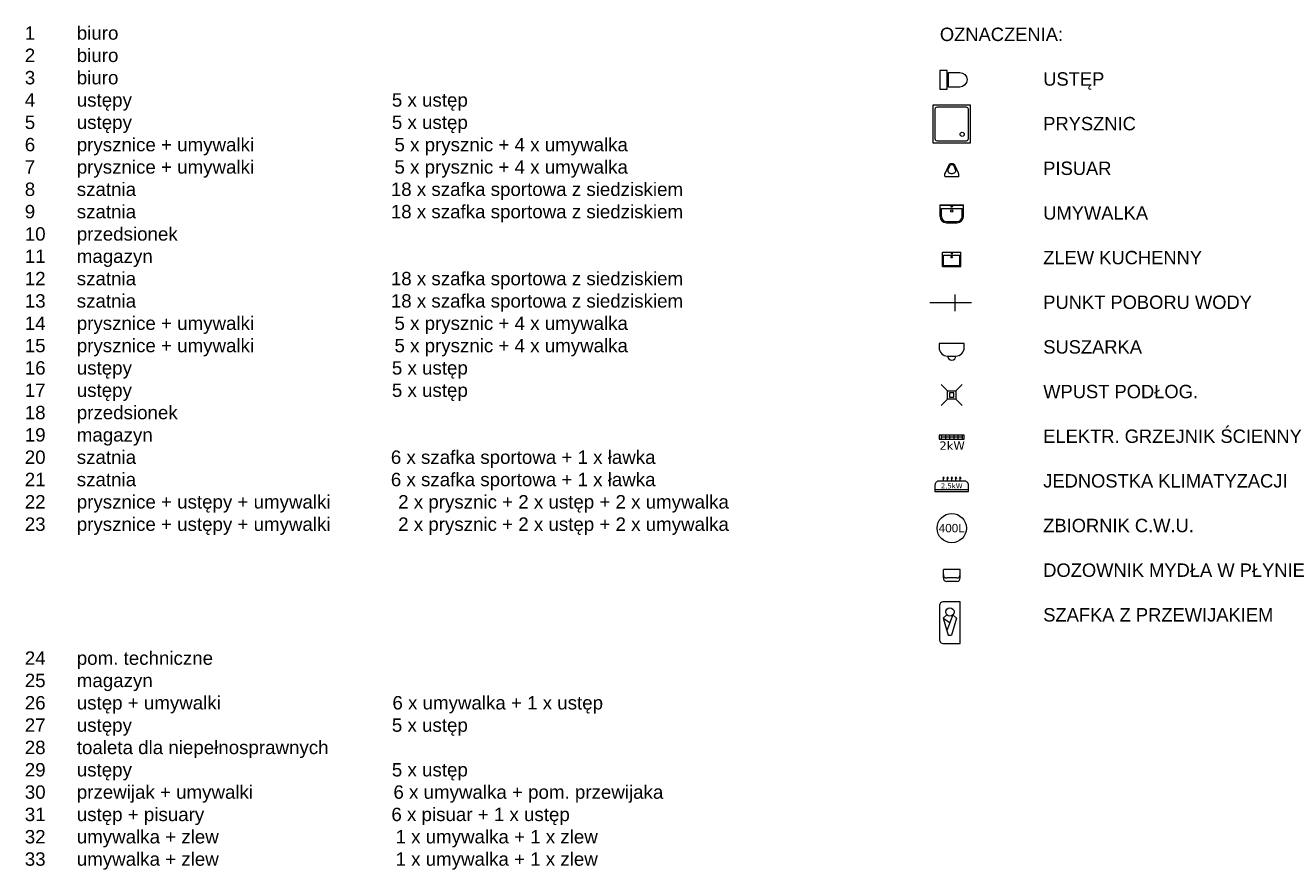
# Model space of a CAD drawing. Header units: millimetres. Extents: x 1962 to 3194, y -795 to -219.
# Tile 201 of 256: x 2587 to 2662, y -574 to -524. Entities that reach past the tile are written whole.
import ezdxf

# ---------------------------------------------------------------- set-up
doc = ezdxf.new("R2010")
doc.units = ezdxf.units.MM
doc.layers.get('0').update_dxf_attribs({"lineweight": 5})
for name, color, linetype, lineweight in [('A_obiekty kontenery elewacja', 62, 'Continuous', 9), ('A_wyposażenie armatura sanitarna', 132, 'Continuous', 9), ('A_wyposażenie grzejniki elektr.', 22, 'Continuous', 9), ('A_wyposażenie wentylacja i klimatyzacja', 95, 'Continuous', 9), ('A_wyposażenie zbiorniki', 77, 'Continuous', 9)]:
    doc.layers.add(name, color=color, linetype=linetype, lineweight=lineweight)
doc.styles.get("Standard").update_dxf_attribs({"font": 'arial.ttf'})
doc.styles.add('wymiary pzt', font='txt')

# ---------------------------------------------------------------- blocks, each defined once
blk = doc.blocks.new('zw$7565')
at = {"layer": 'A_wyposażenie grzejniki elektr.'}
for p, q in [((0, 0.25), (0.1, 0.25)), ((0, 0.15), (0.1, 0.15)), ((0, 0.05), (0.1, 0.05)), ((0.05, 0.25), (0.05, -0.25)), ((0, -0.05), (0.1, -0.05)), ((0, -0.15), (0.1, -0.15)), ((0, -0.25), (0.1, -0.25))]:
    blk.add_line(p, q, dxfattribs=at)
blk.add_lwpolyline([(0, -0.3), (0.1, -0.3), (0.1, 0.3), (0, 0.3)], close=True, dxfattribs=at)
at = {"layer": 'A_wyposażenie grzejniki elektr.', "insert": (0.251, 0.01), "char_height": 0.2, "width": 0.87223, "attachment_point": 5, "rotation": 90, "style": 'wymiary pzt'}
blk.add_mtext('{\\fVerdana|b0|i0|c238|p34;2kW}', dxfattribs=at)
blk = doc.blocks.new('zw$496D')
at = {"layer": 'A_wyposażenie armatura sanitarna'}
blk.add_lwpolyline([(0, -0.9), (0.9, -0.9), (0.9, 0), (0, 0)], close=True, dxfattribs=at)
blk.add_lwpolyline([(0.1, -0.85), (0.8, -0.85, 0.414214), (0.85, -0.8), (0.85, -0.1, 0.414214), (0.8, -0.05), (0.1, -0.05, 0.414214), (0.05, -0.1), (0.05, -0.8, 0.414214)], format="xyb", close=True, dxfattribs=at)
blk.add_circle((0.2, -0.2), 0.05, dxfattribs=at)
blk = doc.blocks.new('zw$6F2B')
at = {"layer": 'A_wyposażenie armatura sanitarna'}
blk.add_lwpolyline([(0.173, 0.21), (0.173, 0.475, 1), (-0.175, 0.475), (-0.175, 0.21)], format="xyb", close=True, dxfattribs=at)
blk.add_lwpolyline([(-0.225, 0.175), (0.225, 0.175), (0.225, 0), (-0.225, 0)], close=True, dxfattribs=at)
blk = doc.blocks.new('zw$184B')
at = {"layer": 'A_wyposażenie armatura sanitarna'}
blk.add_lwpolyline([(-0.05, -0.15), (0.05, -0.15, 0.414214), (0.15, -0.05), (0.15, 0), (-0.15, 0), (-0.15, -0.05, 0.414214)], format="xyb", close=True, dxfattribs=at)
blk.add_arc((0, -0.15), 0.05, 180, 0, dxfattribs=at)
blk = doc.blocks.new('zw$3A12')
at = {"layer": 'A_wyposażenie wentylacja i klimatyzacja'}
h = blk.add_hatch(color=256, dxfattribs=at)
h.dxf.hatch_style = 1
h.paths.add_polyline_path([(-0.214, 0.311), (-0.2, 0.311), (-0.186, 0.311), (-0.2, 0.35)])
h = blk.add_hatch(color=256, dxfattribs=at)
h.dxf.hatch_style = 1
h.paths.add_polyline_path([(-0.114, 0.311), (-0.1, 0.311), (-0.086, 0.311), (-0.1, 0.35)])
h = blk.add_hatch(color=256, dxfattribs=at)
h.dxf.hatch_style = 1
h.paths.add_polyline_path([(-0.014, 0.311), (0, 0.311), (0.014, 0.311), (0, 0.35)])
h = blk.add_hatch(color=256, dxfattribs=at)
h.dxf.hatch_style = 1
h.paths.add_polyline_path([(0.086, 0.311), (0.1, 0.311), (0.114, 0.311), (0.1, 0.35)])
h = blk.add_hatch(color=256, dxfattribs=at)
h.dxf.hatch_style = 1
h.paths.add_polyline_path([(0.186, 0.311), (0.2, 0.311), (0.214, 0.311), (0.2, 0.35)])
for p, q in [((-0.2, 0.25), (-0.2, 0.311)), ((-0.1, 0.25), (-0.1, 0.311)), ((0, 0.25), (0, 0.311)), ((0.1, 0.25), (0.1, 0.311)), ((0.2, 0.25), (0.2, 0.311)), ((-0.4, 0.05), (0.4, 0.05))]:
    blk.add_line(p, q, dxfattribs=at)
for points in [[(-0.2, 0.35), (-0.214, 0.311), (-0.2, 0.311)], [(-0.2, 0.35), (-0.186, 0.311), (-0.2, 0.311)], [(-0.1, 0.35), (-0.114, 0.311), (-0.1, 0.311)], [(-0.1, 0.35), (-0.086, 0.311), (-0.1, 0.311)], [(0, 0.35), (-0.014, 0.311), (0, 0.311)], [(0, 0.35), (0.014, 0.311), (0, 0.311)], [(0.1, 0.35), (0.086, 0.311), (0.1, 0.311)], [(0.1, 0.35), (0.114, 0.311), (0.1, 0.311)], [(0.2, 0.35), (0.186, 0.311), (0.2, 0.311)], [(0.2, 0.35), (0.214, 0.311), (0.2, 0.311)]]:
    blk.add_lwpolyline(points, dxfattribs=at)
blk.add_lwpolyline([(-0.4, 0), (0.4, 0), (0.4, 0.15, 0.414214), (0.3, 0.25), (-0.3, 0.25, 0.414214), (-0.4, 0.15)], format="xyb", close=True, dxfattribs=at)
at = {"layer": 'A_wyposażenie wentylacja i klimatyzacja', "insert": (0, 0.125), "char_height": 0.12, "width": 0.8, "attachment_point": 5, "style": 'wymiary pzt'}
blk.add_mtext('{\\fVerdana|b0|i0|c238|p34;2,5kW}', dxfattribs=at)
blk = doc.blocks.new('zw$FB2C')
at = {"layer": 'A_wyposażenie armatura sanitarna'}
for p, q in [((-0.32, 0.183), (-0.41, 0.106)), ((-0.41, 0.106), (-0.287, -0.301)), ((-0.41, 0.106), (-0.25, 0)), ((-0.18, 0.183), (-0.321, -0.188)), ((-0.09, 0.106), (-0.213, -0.301)), ((-0.18, 0.183), (-0.09, 0.106)), ((-0.287, -0.301), (-0.213, -0.301))]:
    blk.add_line(p, q, dxfattribs=at)
blk.add_lwpolyline([(-0.4, -0.5), (0, -0.5), (0, 0.5), (-0.4, 0.5, 0.414214), (-0.5, 0.4), (-0.5, -0.4, 0.414214)], format="xyb", close=True, dxfattribs=at)
blk.add_circle((-0.25, 0.255), 0.1, dxfattribs=at)
blk = doc.blocks.new('zw$9709')
at = {"layer": 'A_wyposażenie armatura sanitarna'}
for p, q in [((0, -0.25), (0, 0)), ((0.5, 0), (0, 0)), ((0.5, -0.25), (0.5, 0)), ((0.4, -0.25), (0.1, -0.25)), ((0.4, -0.35), (0.1, -0.35))]:
    blk.add_line(p, q, dxfattribs=at)
for centre, start, end in [((0.1, -0.15), 180, 270), ((0.1, -0.25), 180, 270), ((0.4, -0.15), 270, 0), ((0.4, -0.25), 270, 0)]:
    blk.add_arc(centre, 0.1, start, end, dxfattribs=at)
blk = doc.blocks.new('zw$BB6B')
at = {"layer": 'A_wyposażenie armatura sanitarna'}
for p, q in [((-1.39, 0), (1.39, 0)), ((-1.39, -1.4), (-1.39, 0)), ((1.39, -1.4), (1.39, 0)), ((-1.39, -0.05), (1.39, -0.05)), ((-1.24, -0.45), (1.24, -0.45)), ((-1.24, -1.4), (-1.24, -0.45)), ((1.24, -1.4), (1.24, -0.45)), ((-0.64, -2), (0.64, -2)), ((-0.64, -2.15), (0.64, -2.15))]:
    blk.add_line(p, q, dxfattribs=at)
for centre, radius in [((0, -0.75), 0.125), ((0, -0.22), 0.075)]:
    blk.add_circle(centre, radius, dxfattribs=at)
for centre, radius, start, end in [((-0.64, -1.4), 0.75, 180, 270), ((-0.64, -1.4), 0.6, 180, 270), ((0.64, -1.4), 0.75, 270, 0), ((0.64, -1.4), 0.6, 270, 0)]:
    blk.add_arc(centre, radius, start, end, dxfattribs=at)
blk = doc.blocks.new('zw$86EB')
at = {"layer": 'A_wyposażenie armatura sanitarna'}
for points in [[(-0.2, 0), (-0.204, 0.027), (-0.202, 0.085), (-0.189, 0.124), (-0.091, 0.341, -0.294813), (0, 0.4, -0.294813), (0.091, 0.341), (0.189, 0.124), (0.202, 0.085), (0.204, 0.027), (0.2, 0), (0, 0), (-0.2, 0)], [(-0.117, 0.197, 0.08043), (-0.12, 0.18, 0.139889), (-0.112, 0.151, 0.107118), (-0.085, 0.123, 0.079812), (-0.048, 0.106, 0.067459), (0, 0.1, 0.067459), (0.048, 0.106, 0.079812), (0.085, 0.123, 0.107118), (0.112, 0.151, 0.139889), (0.12, 0.18, 0.103382), (0.115, 0.202, 0.107118)], [(-0.117, 0.197), (-0.059, 0.327, -0.294813), (0, 0.365, -0.294813), (0.059, 0.327), (0.117, 0.197)]]:
    blk.add_lwpolyline(points, format="xyb", dxfattribs=at)
blk = doc.blocks.new('zw$6279')
at = {"layer": 'A_wyposażenie armatura sanitarna'}
for p, q in [((-0.277, 0), (0.277, 0)), ((-0.277, -0.43), (-0.277, 0)), ((0.277, -0.43), (0.277, 0)), ((-0.247, -0.09), (0.247, -0.09)), ((-0.247, -0.4), (-0.247, -0.09)), ((0.247, -0.4), (0.247, -0.09)), ((-0.277, -0.43), (0.277, -0.43)), ((-0.247, -0.4), (0.247, -0.4))]:
    blk.add_line(p, q, dxfattribs=at)
for centre, radius in [((0, -0.15), 0.025), ((0, -0.045), 0.015)]:
    blk.add_circle(centre, radius, dxfattribs=at)

msp = doc.modelspace()

# ---------------------------------------------------------------- linework, layer by layer
at = {"layer": 'A_wyposażenie armatura sanitarna'}
for p, q in [((2642.2412, -539.6387), (2642.2412, -540.6387)), ((2643.2412, -540.1387), (2640.7412, -540.1387)), ((2641.8073, -545.3961), (2641.4323, -545.0211)), ((2642.3073, -545.3961), (2642.6823, -545.0211)), ((2641.8073, -545.8961), (2641.4323, -546.2711)), ((2642.3073, -545.8961), (2642.6823, -546.2711))]:
    msp.add_line(p, q, dxfattribs=at)
for points in [[(2641.8073, -545.3961), (2642.3073, -545.3961), (2642.3073, -545.8961), (2641.8073, -545.8961)], [(2642.1823, -545.5211), (2641.9323, -545.5211), (2641.9323, -545.7711), (2642.1823, -545.7711)]]:
    msp.add_lwpolyline(points, close=True, dxfattribs=at)
at = {"layer": 'A_wyposażenie zbiorniki'}
msp.add_circle((2642.0573, -553.6042), 0.875, dxfattribs=at)

# ---------------------------------------------------------------- block references
at = {"layer": 'A_obiekty kontenery elewacja', "xscale": 2, "yscale": 2, "zscale": 2}
msp.add_blockref('zw$6279', (2642.0573, -537.1136), dxfattribs=at)
at = {"layer": 'A_wyposażenie armatura sanitarna', "yscale": 2.5, "zscale": 2.5}
for name, p, xscale, rotation in [('zw$6F2B', (2641.3491, -526.8202), -2.5, 270), ('zw$496D', (2643.1823, -530.5829), 2.5, 180)]:
    msp.add_blockref(name, p, dxfattribs=dict(at, xscale=xscale, rotation=rotation))
at = {"layer": 'A_wyposażenie armatura sanitarna'}
for name, p, xscale, yscale, zscale in [('zw$86EB', (2642.0573, -532.6179), 2, 2, 2), ('zw$BB6B', (2642.0573, -534.2862), 0.5, 0.5, 0.5), ('zw$184B', (2642.0573, -542.5712), 5, 5, 5), ('zw$9709', (2641.5573, -556.0811), 2, 2, 2), ('zw$FB2C', (2642.5715, -559.2473), 2.5, 2.5, 2.5)]:
    msp.add_blockref(name, p, dxfattribs=dict(at, xscale=xscale, yscale=yscale, zscale=zscale))
at = {"layer": 'A_wyposażenie grzejniki elektr.', "xscale": 2.5, "yscale": 2.5, "zscale": 2.5, "rotation": 270}
msp.add_blockref('zw$7565', (2642.0573, -548.0477), dxfattribs=at)
at = {"layer": 'A_wyposażenie wentylacja i klimatyzacja', "xscale": 2.5, "yscale": 2.5, "zscale": 2.5, "rotation": 360}
msp.add_blockref('zw$3A12', (2642.0573, -551.4127), dxfattribs=at)

# ---------------------------------------------------------------- texts
at = {"char_height": 0.8, "attachment_point": 1}
for s, insert, width in [('1        biuro\\P2        biuro\\P3        biuro\\P4        ustępy                                                  5 x ustęp\\P5        ustępy                                                  5 x ustęp\\P6        prysznice + umywalki                           5 x prysznic + 4 x umywalka\\P7        prysznice + umywalki                           5 x prysznic + 4 x umywalka\\P8        szatnia                                                 18 x szafka sportowa z siedziskiem\\P9        szatnia                                                 18 x szafka sportowa z siedziskiem\\P10      przedsionek\\P11      magazyn\\P12      szatnia                                                 18 x szafka sportowa z siedziskiem\\P13      szatnia                                                 18 x szafka sportowa z siedziskiem\\P14      prysznice + umywalki                           5 x prysznic + 4 x umywalka\\P15      prysznice + umywalki                           5 x prysznic + 4 x umywalka\\P16      ustępy                                                  5 x ustęp\\P17      ustępy                                                  5 x ustęp\\P18      przedsionek\\P19      magazyn\\P20      szatnia                                                 6 x szafka sportowa + 1 x ławka\\P21      szatnia                                                 6 x szafka sportowa + 1 x ławka\\P22      prysznice + ustępy + umywalki             2 x prysznic + 2 x ustęp + 2 x umywalka\\P23      prysznice + ustępy + umywalki             2 x prysznic + 2 x ustęp + 2 x umywalka\\P\\P\\P\\P\\P\\P24      pom. techniczne\\P25      magazyn\\P26      ustęp + umywalki                                 6 x umywalka + 1 x ustęp\\P27      ustępy                                                  5 x ustęp\\P28      toaleta dla niepełnosprawnych\\P29      ustępy                                                  5 x ustęp\\P30      przewijak + umywalki                           6 x umywalka + pom. przewijaka\\P31      ustęp + pisuary                                    6 x pisuar + 1 x ustęp\\P32      umywalka + zlew                                  1 x umywalka + 1 x zlew\\P33      umywalka + zlew                                  1 x umywalka + 1 x zlew', (2586.7052, -523.6259), 46.787366), ('OZNACZENIA:\\P\\P{\\fArial|b0|i0|c0|p34;\\W5.15290;  }          USTĘP\\P\\P{\\fArial|b0|i0|c0|p34;\\W5.15290;  }          PRYSZNIC\\P\\P{\\fArial|b0|i0|c0|p34;\\W5.15290;  }          PISUAR\\P\\P{\\fArial|b0|i0|c0|p34;\\W5.15290;  }          UMYWALKA\\P\\P{\\fArial|b0|i0|c0|p34;\\W5.15290;  }          ZLEW KUCHENNY\\P\\P{\\fArial|b0|i0|c0|p34;\\W5.15290;  }          PUNKT POBORU WODY\\P\\P{\\fArial|b0|i0|c0|p34;\\W5.15290;  }          SUSZARKA\\P\\P{\\fArial|b0|i0|c0|p34;\\W5.15290;  }          WPUST PODŁOG.\\P\\P{\\fArial|b0|i0|c0|p34;\\W5.15290;  }          ELEKTR. GRZEJNIK ŚCIENNY\\P\\P{\\fArial|b0|i0|c0|p34;\\W5.15290;  }          JEDNOSTKA KLIMATYZACJI\\P\\P{\\fArial|b0|i0|c0|p34;\\W5.15290;  }          ZBIORNIK C.W.U.\\P\\P{\\fArial|b0|i0|c0|p34;\\W5.15290;  }          DOZOWNIK MYDŁA W PŁYNIE\\P\\P{\\fArial|b0|i0|c0|p34;\\W5.15290;  }          SZAFKA Z PRZEWIJAKIEM', (2641.3489, -523.706), 45.955754)]:
    msp.add_mtext(s, dxfattribs=dict(at, insert=insert, width=width))
at = {"layer": 'A_wyposażenie zbiorniki', "insert": (2642.0573, -553.6042), "char_height": 0.5, "width": 1.225983, "attachment_point": 5}
msp.add_mtext('400L', dxfattribs=at)

doc.saveas('drawing.dxf')
